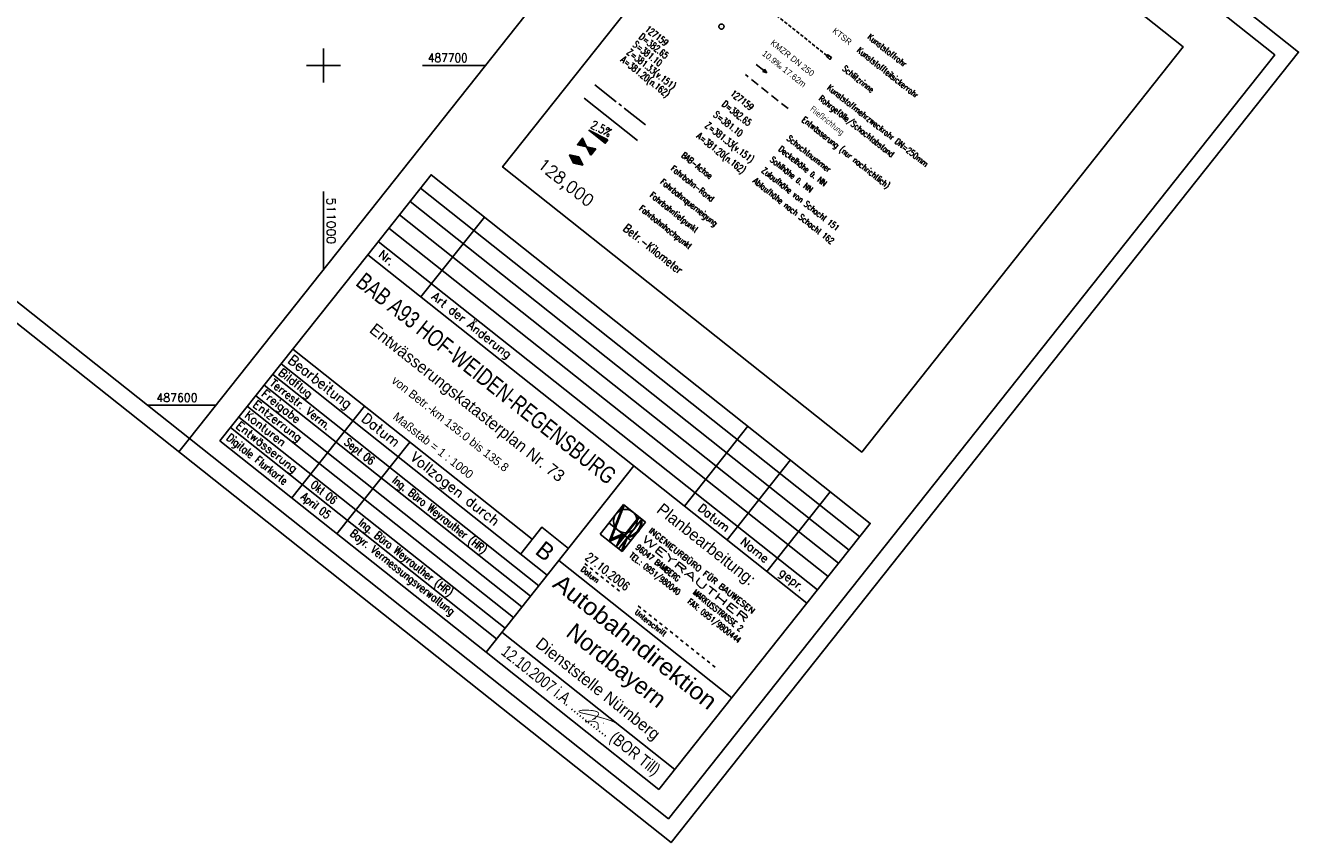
# Model space of a CAD drawing. Extents: x 510213 to 511287, y 487471 to 488410.
# Tile 7 of 8: x 510912 to 511287, y 487471 to 487712. Entities that reach past the tile are written whole.
import ezdxf
from ezdxf.enums import TextEntityAlignment as Align

# ---------------------------------------------------------------- set-up
doc = ezdxf.new("R2010")
doc.units = 0
doc.header["$LTSCALE"] = 10
doc.header["$MEASUREMENT"] = 0
for name, pattern in [('ACHSE', [5.5, 4, -0.5, 0.5, -0.5]), ('LT00', [0]), ('LT01', [0.2, 0.1, -0.1]), ('LT17', [0.15, 0.1, -0.05]), ('STRICHLINIE2', [0.375, 0.25, -0.125])]:
    doc.linetypes.add(name, pattern=pattern)
doc.layers.get('0').update_dxf_attribs({"linetype": 'LT00'})
for name, color, linetype in [('---Unterschrift_Till', 7, 'LT00'), ('--HALTUNGSBESCHRIFT', 140, 'Continuous'), ('--SCHACHTBESCHRIFT', 5, 'Continuous'), ('--ZEICHENERKLÄR', 7, 'Continuous'), ('-BESCH-nachrichtlich', 81, 'STRICHLINIE2'), ('-Halt-Pfeil', 4, 'LT00'), ('025', 7, 'Continuous'), ('035', 250, 'Continuous'), ('050', 250, 'Continuous'), ('070', 155, 'Continuous'), ('A-TEXT-KILOMETER', 30, 'LT17'), ('AX-020', 250, 'ACHSE'), ('HTP_WEST', 11, 'LT00'), ('QUER_OST', 11, 'LT00'), ('RAHMEN', 250, 'Continuous'), ('SCHLITZRINNE-KATASTER', 182, 'LT17'), ('STAT_500', 250, 'LT00'), ('V_AFBR_BAB', 250, 'LT00'), ('V_KA_PRUF', 182, 'LT00'), ('V_RASTER', 250, 'LT00'), ('V_SINKK', 182, 'LT00')]:
    doc.layers.add(name, color=color, linetype=linetype)
doc.styles.add('Haltungsbeschriftung', font='ARIAL.TTF', dxfattribs={"width": 0.75})
doc.styles.add('Kilometrierung', font='romans.shx')
doc.styles.add('ROMAND', font='romand', dxfattribs={"height": 0.3})
doc.styles.add('ROMANS', font='romans.shx')
doc.styles.add('schachtbeschriftung', font='romans.shx', dxfattribs={"width": 0.75, "height": 0.2})
doc.styles.get("Standard").update_dxf_attribs({"font": 'romans.shx', "width": 0.8})
doc.styles.add('UNIR-H', font='unir_h.shx', dxfattribs={"width": 0.8})

# ---------------------------------------------------------------- blocks, each defined once
blk = doc.blocks.new('SYMB0071')
at = {"color": 0, "linetype": 'ByBlock'}
for p, q in [((-0.5, 0), (0, 0.25)), ((0, -0.25), (-0.5, 0)), ((-0.5, 0), (-0.5, 0)), ((-0.48, -0.01), (-0.48, 0.01)), ((-0.46, -0.02), (-0.46, 0.02)), ((-0.44, -0.03), (-0.44, 0.03)), ((-0.42, -0.04), (-0.42, 0.04)), ((-0.4, -0.05), (-0.4, 0.05)), ((-0.38, -0.06), (-0.38, 0.06)), ((-0.36, -0.07), (-0.36, 0.07)), ((-0.34, -0.08), (-0.34, 0.08)), ((-0.32, -0.09), (-0.32, 0.09)), ((-0.3, -0.1), (-0.3, 0.1)), ((-0.28, -0.11), (-0.28, 0.11)), ((-0.26, -0.12), (-0.26, 0.12)), ((-0.24, -0.13), (-0.24, 0.13)), ((-0.22, -0.14), (-0.22, 0.14)), ((-0.2, -0.15), (-0.2, 0.15)), ((-0.18, -0.16), (-0.18, 0.16)), ((-0.16, -0.17), (-0.16, 0.17)), ((-0.14, -0.18), (-0.14, 0.18)), ((-0.12, -0.19), (-0.12, 0.19)), ((-0.1, -0.2), (-0.1, 0.2)), ((-0.08, -0.21), (-0.08, 0.21)), ((-0.06, -0.22), (-0.06, 0.22)), ((-0.04, -0.23), (-0.04, 0.23)), ((-0.02, -0.24), (-0.02, 0.24)), ((0, 0.25), (0.5, 0)), ((0, -0.25), (0, 0.25)), ((0.5, 0), (0, -0.25)), ((0.02, -0.24), (0.02, 0.24)), ((0.04, -0.23), (0.04, 0.23)), ((0.06, -0.22), (0.06, 0.22)), ((0.08, -0.21), (0.08, 0.21)), ((0.1, -0.2), (0.1, 0.2)), ((0.12, -0.19), (0.12, 0.19)), ((0.14, -0.18), (0.14, 0.18)), ((0.16, -0.17), (0.16, 0.17)), ((0.18, -0.16), (0.18, 0.16)), ((0.2, -0.15), (0.2, 0.15)), ((0.22, -0.14), (0.22, 0.14)), ((0.24, -0.13), (0.24, 0.13)), ((0.26, -0.12), (0.26, 0.12)), ((0.28, -0.11), (0.28, 0.11)), ((0.3, -0.1), (0.3, 0.1)), ((0.32, -0.09), (0.32, 0.09)), ((0.34, -0.08), (0.34, 0.08)), ((0.36, -0.07), (0.36, 0.07)), ((0.38, -0.06), (0.38, 0.06)), ((0.4, -0.05), (0.4, 0.05)), ((0.42, -0.04), (0.42, 0.04)), ((0.44, -0.03), (0.44, 0.03)), ((0.46, -0.02), (0.46, 0.02)), ((0.48, -0.01), (0.48, 0.01))]:
    blk.add_line(p, q, dxfattribs=at)
blk = doc.blocks.new('SYMB0072')
at = {"color": 0, "linetype": 'ByBlock'}
for p, q in [((-0.5, -0.25), (-0.5, 0.25)), ((-0.5, 0.25), (0, 0)), ((-0.5, -0.25), (-0.5, 0.25)), ((0, 0), (-0.5, -0.25)), ((-0.48, -0.24), (-0.48, 0.24)), ((-0.46, -0.23), (-0.46, 0.23)), ((-0.44, -0.22), (-0.44, 0.22)), ((-0.42, -0.21), (-0.42, 0.21)), ((-0.4, -0.2), (-0.4, 0.2)), ((-0.38, -0.19), (-0.38, 0.19)), ((-0.36, -0.18), (-0.36, 0.18)), ((-0.34, -0.17), (-0.34, 0.17)), ((-0.32, -0.16), (-0.32, 0.16)), ((-0.3, -0.15), (-0.3, 0.15)), ((-0.28, -0.14), (-0.28, 0.14)), ((-0.26, -0.13), (-0.26, 0.13)), ((-0.24, -0.12), (-0.24, 0.12)), ((-0.22, -0.11), (-0.22, 0.11)), ((-0.2, -0.1), (-0.2, 0.1)), ((-0.18, -0.09), (-0.18, 0.09)), ((-0.16, -0.08), (-0.16, 0.08)), ((-0.14, -0.07), (-0.14, 0.07)), ((-0.12, -0.06), (-0.12, 0.06)), ((-0.1, -0.05), (-0.1, 0.05)), ((-0.08, -0.04), (-0.08, 0.04)), ((-0.06, -0.03), (-0.06, 0.03)), ((-0.04, -0.02), (-0.04, 0.02)), ((-0.02, -0.01), (-0.02, 0.01)), ((0.02, -0.01), (0.02, 0.01)), ((0.04, -0.02), (0.04, 0.02)), ((0.06, -0.03), (0.06, 0.03)), ((0.08, -0.04), (0.08, 0.04)), ((0.1, -0.05), (0.1, 0.05)), ((0.12, -0.06), (0.12, 0.06)), ((0.14, -0.07), (0.14, 0.07)), ((0.16, -0.08), (0.16, 0.08)), ((0.18, -0.09), (0.18, 0.09)), ((0.2, -0.1), (0.2, 0.1)), ((0.22, -0.11), (0.22, 0.11)), ((0.24, -0.12), (0.24, 0.12)), ((0.26, -0.13), (0.26, 0.13)), ((0.28, -0.14), (0.28, 0.14)), ((0.3, -0.15), (0.3, 0.15)), ((0.32, -0.16), (0.32, 0.16)), ((0.34, -0.17), (0.34, 0.17)), ((0.36, -0.18), (0.36, 0.18)), ((0.38, -0.19), (0.38, 0.19)), ((0.4, -0.2), (0.4, 0.2)), ((0.42, -0.21), (0.42, 0.21)), ((0.44, -0.22), (0.44, 0.22)), ((0.46, -0.23), (0.46, 0.23)), ((0.48, -0.24), (0.48, 0.24)), ((0.5, -0.25), (0.5, 0.25))]:
    blk.add_line(p, q, dxfattribs=at)
blk.add_lwpolyline([(0, 0), (0.5, 0.25), (0.5, -0.25), (0, 0)], dxfattribs=at)
blk = doc.blocks.new('SYMB0652')
at = {"color": 0, "linetype": 'ByBlock'}
blk.add_lwpolyline([(-0.15, -0.075), (0.15, -0.075), (0.15, 0.075), (-0.15, 0.075), (-0.15, -0.075)], dxfattribs=at)
blk = doc.blocks.new('SYMB0070')
at = {"color": 0, "linetype": 'ByBlock'}
for p, q in [((-0.5, 0), (0.2, 0)), ((0.5, 0), (0.2, 0.1)), ((0.2, 0.1), (0.2, 0)), ((0.468, 0), (0.21, 0.086)), ((0.21, 0.086), (0.21, -0.086)), ((0.21, -0.086), (0.468, 0)), ((0.22, -0.072), (0.437, 0)), ((0.23, -0.058), (0.405, 0)), ((0.24, -0.045), (0.374, 0)), ((0.342, 0), (0.25, 0.031)), ((0.25, 0.031), (0.25, -0.031)), ((0.25, -0.031), (0.342, 0)), ((0.26, -0.017), (0.31, 0)), ((0.27, -0.003), (0.279, 0))]:
    blk.add_line(p, q, dxfattribs=at)
for points in [[(0.2, 0), (0.2, -0.1), (0.5, 0)], [(0.437, 0), (0.22, 0.072), (0.22, -0.072)], [(0.405, 0), (0.23, 0.058), (0.23, -0.058)], [(0.374, 0), (0.24, 0.045), (0.24, -0.045)], [(0.31, 0), (0.26, 0.017), (0.26, -0.017)], [(0.279, 0), (0.27, 0.003), (0.27, -0.003)]]:
    blk.add_lwpolyline(points, dxfattribs=at)
blk = doc.blocks.new('SYMB0003')
at = {"color": 0, "linetype": 'ByBlock'}
for p, q in [((-0.015712, 0), (0.010166, 0.012015)), ((0, -0.021257), (-0.015712, 0)), ((0.010166, 0.012015), (0, -0.021257))]:
    blk.add_line(p, q, dxfattribs=at)
for points in [[(-0.031395, 0.499013), (-0.093691, 0.491144), (-0.154509, 0.475528), (-0.21289, 0.452414), (-0.267913, 0.422164), (-0.318712, 0.385257), (-0.364484, 0.342274), (-0.404509, 0.293893), (-0.438154, 0.240877), (-0.464888, 0.184062), (-0.484292, 0.124345), (-0.496058, 0.062667), (-0.5, 0)], [(-0.5, 0), (-0.496058, -0.062667), (-0.484292, -0.124345), (-0.464888, -0.184062), (-0.438154, -0.240877), (-0.404509, -0.293893), (-0.364485, -0.342274), (-0.318712, -0.385257), (-0.267914, -0.422164), (-0.21289, -0.452414), (-0.154509, -0.475529), (-0.093691, -0.491144), (-0.031395, -0.499014), (0.031395, -0.499014)], [(0.5, 0), (0.496057, 0.062667), (0.484292, 0.124345), (0.464888, 0.184062), (0.438153, 0.240877), (0.404509, 0.293893), (0.364484, 0.342274), (0.318712, 0.385257), (0.267913, 0.422164), (0.21289, 0.452414), (0.154509, 0.475528), (0.093691, 0.491144), (0.031395, 0.499013), (-0.031395, 0.499013)], [(0.031395, -0.499014), (0.093691, -0.491144), (0.154509, -0.475529), (0.21289, -0.452414), (0.267914, -0.422164), (0.318712, -0.385257), (0.364485, -0.342274), (0.404509, -0.293893), (0.438154, -0.240877), (0.464889, -0.184062), (0.484292, -0.124345), (0.496058, -0.062667), (0.5, 0)]]:
    blk.add_lwpolyline(points, dxfattribs=at)
blk = doc.blocks.new('Unterschrift Till')
at = {"layer": '---Unterschrift_Till', "const_width": 0.025, "flags": 128}
blk.add_lwpolyline([(-2.194, 0.479), (-2.202, 0.469), (-2.208, 0.462), (-2.213, 0.455), (-2.217, 0.45), (-2.221, 0.445), (-2.224, 0.441), (-2.226, 0.438), (-2.229, 0.434), (-2.231, 0.431), (-2.233, 0.428), (-2.235, 0.425), (-2.238, 0.422), (-2.24, 0.419), (-2.242, 0.416), (-2.244, 0.413), (-2.247, 0.41), (-2.249, 0.406), (-2.251, 0.402), (-2.252, 0.399), (-2.254, 0.395), (-2.255, 0.392), (-2.257, 0.389), (-2.257, 0.387), (-2.258, 0.385), (-2.258, 0.384), (-2.258, 0.385), (-2.257, 0.386), (-2.256, 0.387), (-2.255, 0.39), (-2.253, 0.393), (-2.252, 0.398), (-2.25, 0.403), (-2.247, 0.409), (-2.245, 0.416), (-2.243, 0.424), (-2.24, 0.432), (-2.238, 0.44), (-2.235, 0.448), (-2.233, 0.456), (-2.23, 0.464), (-2.228, 0.472), (-2.226, 0.48), (-2.224, 0.487), (-2.222, 0.494), (-2.221, 0.501), (-2.219, 0.507), (-2.218, 0.514), (-2.217, 0.52), (-2.215, 0.526), (-2.214, 0.532), (-2.213, 0.538), (-2.212, 0.544), (-2.212, 0.55), (-2.211, 0.555), (-2.21, 0.561), (-2.21, 0.567), (-2.209, 0.573), (-2.209, 0.578), (-2.208, 0.584), (-2.208, 0.59), (-2.208, 0.595), (-2.208, 0.601), (-2.208, 0.606), (-2.209, 0.611), (-2.209, 0.615), (-2.21, 0.62), (-2.211, 0.624), (-2.212, 0.628), (-2.213, 0.632), (-2.214, 0.635), (-2.216, 0.638), (-2.217, 0.641), (-2.219, 0.643), (-2.22, 0.646), (-2.222, 0.648), (-2.224, 0.65), (-2.226, 0.651), (-2.228, 0.653), (-2.23, 0.654), (-2.232, 0.655), (-2.234, 0.656), (-2.236, 0.657), (-2.239, 0.658), (-2.241, 0.659), (-2.244, 0.66), (-2.246, 0.66), (-2.249, 0.661), (-2.252, 0.661), (-2.255, 0.662), (-2.259, 0.662), (-2.262, 0.662), (-2.266, 0.662), (-2.269, 0.662), (-2.273, 0.662), (-2.277, 0.661), (-2.281, 0.661), (-2.285, 0.66), (-2.289, 0.659), (-2.293, 0.659), (-2.298, 0.658), (-2.302, 0.657), (-2.306, 0.656), (-2.31, 0.654), (-2.314, 0.653), (-2.319, 0.652), (-2.323, 0.65), (-2.327, 0.649), (-2.331, 0.647), (-2.334, 0.646), (-2.338, 0.644), (-2.342, 0.643), (-2.346, 0.641), (-2.349, 0.639), (-2.353, 0.638), (-2.356, 0.636), (-2.359, 0.634), (-2.363, 0.633), (-2.366, 0.631), (-2.37, 0.629), (-2.374, 0.627), (-2.377, 0.626), (-2.381, 0.624), (-2.385, 0.622), (-2.389, 0.62), (-2.393, 0.617), (-2.397, 0.615), (-2.402, 0.613), (-2.406, 0.611), (-2.41, 0.608), (-2.414, 0.606), (-2.419, 0.603), (-2.424, 0.6), (-2.429, 0.597), (-2.434, 0.593), (-2.441, 0.589), (-2.447, 0.585), (-2.455, 0.58), (-2.463, 0.574), (-2.472, 0.569), (-2.48, 0.563), (-2.489, 0.557), (-2.498, 0.552), (-2.506, 0.546), (-2.514, 0.541), (-2.522, 0.536), (-2.529, 0.531), (-2.535, 0.527), (-2.541, 0.522), (-2.547, 0.518), (-2.552, 0.515), (-2.557, 0.511), (-2.562, 0.507), (-2.566, 0.504), (-2.57, 0.501), (-2.574, 0.497), (-2.578, 0.494), (-2.582, 0.491), (-2.586, 0.488), (-2.59, 0.485), (-2.593, 0.482), (-2.597, 0.479), (-2.6, 0.477), (-2.604, 0.474), (-2.607, 0.471), (-2.611, 0.469), (-2.614, 0.466), (-2.617, 0.463), (-2.621, 0.461), (-2.624, 0.458), (-2.628, 0.455), (-2.631, 0.452), (-2.635, 0.449), (-2.638, 0.446), (-2.641, 0.442), (-2.645, 0.439), (-2.648, 0.436), (-2.652, 0.432), (-2.656, 0.429), (-2.659, 0.426), (-2.663, 0.422), (-2.666, 0.419), (-2.669, 0.415), (-2.672, 0.412), (-2.675, 0.409), (-2.678, 0.405), (-2.681, 0.402), (-2.683, 0.399), (-2.685, 0.397), (-2.688, 0.394), (-2.69, 0.391), (-2.692, 0.389), (-2.694, 0.386), (-2.696, 0.384), (-2.698, 0.381), (-2.7, 0.379), (-2.702, 0.377), (-2.704, 0.375), (-2.706, 0.372), (-2.708, 0.37), (-2.71, 0.368), (-2.711, 0.366), (-2.713, 0.363), (-2.714, 0.361), (-2.715, 0.359), (-2.716, 0.356), (-2.717, 0.354), (-2.718, 0.352), (-2.719, 0.35), (-2.719, 0.348), (-2.72, 0.346), (-2.72, 0.345), (-2.72, 0.343), (-2.72, 0.342), (-2.72, 0.34), (-2.719, 0.339), (-2.718, 0.338), (-2.718, 0.337), (-2.717, 0.336), (-2.715, 0.335), (-2.714, 0.334), (-2.713, 0.333), (-2.711, 0.332), (-2.71, 0.331), (-2.708, 0.331), (-2.707, 0.33), (-2.705, 0.33), (-2.704, 0.33), (-2.702, 0.33), (-2.701, 0.33), (-2.699, 0.33), (-2.697, 0.33), (-2.696, 0.33), (-2.694, 0.33), (-2.692, 0.33), (-2.69, 0.33), (-2.688, 0.33), (-2.686, 0.33), (-2.683, 0.331), (-2.681, 0.331), (-2.678, 0.331), (-2.675, 0.332), (-2.672, 0.333), (-2.668, 0.334), (-2.664, 0.335), (-2.66, 0.337), (-2.655, 0.338), (-2.649, 0.341), (-2.643, 0.343), (-2.635, 0.346), (-2.628, 0.35), (-2.619, 0.354), (-2.61, 0.358), (-2.6, 0.362), (-2.59, 0.367), (-2.58, 0.372), (-2.57, 0.377), (-2.559, 0.382), (-2.548, 0.388), (-2.537, 0.393), (-2.526, 0.399), (-2.515, 0.404), (-2.504, 0.41), (-2.492, 0.415), (-2.481, 0.421), (-2.47, 0.427), (-2.458, 0.432), (-2.447, 0.438), (-2.436, 0.444), (-2.425, 0.449), (-2.414, 0.454), (-2.403, 0.459), (-2.393, 0.464), (-2.383, 0.469), (-2.374, 0.473), (-2.364, 0.478), (-2.355, 0.482), (-2.347, 0.486), (-2.338, 0.49), (-2.33, 0.494), (-2.321, 0.497), (-2.313, 0.501), (-2.305, 0.505), (-2.297, 0.509), (-2.288, 0.513), (-2.28, 0.516), (-2.271, 0.52), (-2.262, 0.524), (-2.254, 0.528), (-2.244, 0.532), (-2.235, 0.537), (-2.225, 0.541), (-2.216, 0.545), (-2.205, 0.549), (-2.195, 0.554), (-2.184, 0.558), (-2.174, 0.563), (-2.163, 0.568), (-2.151, 0.572), (-2.14, 0.577), (-2.129, 0.582), (-2.118, 0.587), (-2.107, 0.591), (-2.096, 0.596), (-2.086, 0.6), (-2.076, 0.604), (-2.066, 0.608), (-2.057, 0.612), (-2.048, 0.616), (-2.039, 0.619), (-2.031, 0.623), (-2.022, 0.626), (-2.014, 0.629), (-2.006, 0.633), (-1.997, 0.636), (-1.989, 0.64), (-1.98, 0.643), (-1.971, 0.646), (-1.962, 0.65), (-1.953, 0.653), (-1.943, 0.657), (-1.933, 0.661), (-1.923, 0.665), (-1.912, 0.669), (-1.902, 0.673), (-1.891, 0.677), (-1.88, 0.681), (-1.87, 0.685), (-1.86, 0.688), (-1.851, 0.692), (-1.842, 0.695), (-1.833, 0.698), (-1.825, 0.701), (-1.817, 0.703), (-1.809, 0.706), (-1.801, 0.708), (-1.793, 0.711), (-1.785, 0.713), (-1.777, 0.715), (-1.769, 0.717), (-1.762, 0.719), (-1.754, 0.721), (-1.747, 0.723), (-1.739, 0.725), (-1.732, 0.727), (-1.726, 0.729), (-1.719, 0.731), (-1.714, 0.731), (-1.709, 0.732), (-1.706, 0.731), (-1.704, 0.728), (-1.703, 0.725), (-1.705, 0.719)], dxfattribs=at)
blk.add_lwpolyline([(-2.338, 0.213, -0.009753), (-2.349, 0.213, -0.012873), (-2.357, 0.213, -0.000058), (-2.363, 0.214, -0.000395), (-2.363, 0.214, -0.003084), (-2.366, 0.214, -0.002987), (-2.369, 0.214, -0.121908), (-2.37, 0.215, -0.078365), (-2.372, 0.216, -0.169129), (-2.373, 0.218, -0.093053), (-2.372, 0.223, -0.048138), (-2.369, 0.228, -0.056178), (-2.366, 0.232, -0.016049), (-2.362, 0.235, 0.015861), (-2.359, 0.239, 0.023961), (-2.346, 0.253, -0.019597), (-2.331, 0.27, -0.016685), (-2.31, 0.29, -0.012958), (-2.281, 0.314, -0.012002), (-2.255, 0.335, -0.011524), (-2.226, 0.355, -0.011371), (-2.203, 0.37, -0.011002), (-2.178, 0.384, -0.019211), (-2.152, 0.397, -0.024277), (-2.13, 0.405, -0.018479), (-2.119, 0.408, -0.020969), (-2.11, 0.41, -0.037055), (-2.098, 0.411, -0.031487), (-2.085, 0.411, -0.034214), (-2.073, 0.409, -0.038344), (-2.063, 0.405, -0.027683), (-2.053, 0.4, -0.027965), (-2.044, 0.395, -0.023542), (-2.033, 0.386, -0.046995), (-2.028, 0.381, -0.007241), (-2.021, 0.372, -0.008919), (-2.017, 0.365, -0.000473), (-2.012, 0.358, 0.000599), (-2.007, 0.352, 0.001303), (-1.998, 0.338, 0.014886), (-1.997, 0.337, 0.023743), (-1.997, 0.337, 0.000688), (-1.988, 0.327, 0.002539), (-1.982, 0.321, 0.002137), (-1.975, 0.314, 0.108696), (-1.969, 0.311, 0.076722), (-1.96, 0.309, 0.135898), (-1.956, 0.31, 0.088438), (-1.95, 0.314)], format="xyb", dxfattribs=at)
at = {"layer": '---Unterschrift_Till', "flags": 128}
blk.add_lwpolyline([(-1.928, 0.508, 0.025, 0.012, 0), (-1.951, 0.519, 0.008, 0.008, 0), (-1.93, 0.521, 0.008, 0.008, 0)], format="xyseb", dxfattribs=at)

msp = doc.modelspace()

# ---------------------------------------------------------------- linework, layer by layer
at = {"layer": '-BESCH-nachrichtlich'}
msp.add_line((511136.75, 487687.3), (511124.14, 487697.31), dxfattribs=at)
at = {"layer": '025'}
for p, q in [((511028.56, 487663.9), (511157.79, 487561.32)), ((511025.45, 487659.98), (511154.68, 487557.4)), ((511022.34, 487656.07), (511151.57, 487553.49)), ((511028.68, 487631.89), (511047.33, 487655.38)), ((511019.23, 487652.15), (511148.47, 487549.57)), ((510985.04, 487609.07), (511063.36, 487546.9)), ((510982.55, 487605.94), (511060.87, 487543.77)), ((510980.06, 487602.81), (511058.39, 487540.64)), ((510975.09, 487596.54), (511053.41, 487534.37)), ((510977.58, 487599.68), (511055.9, 487537.5)), ((510972.6, 487593.41), (511050.93, 487531.24)), ((511106.22, 487570.34), (511124.87, 487593.83)), ((511118.75, 487560.39), (511137.4, 487583.89)), ((511130.5, 487551.06), (511149.15, 487574.56)), ((511081.39, 487562.09), (511088.28, 487570.78)), ((511088.28, 487570.78), (511084.1, 487559.94)), ((511088.51, 487570.6), (511084.68, 487560.67)), ((511088.26, 487569.93), (511087.68, 487569.21)), ((511088.34, 487570.15), (511087.76, 487569.42)), ((511088.42, 487570.37), (511087.85, 487569.64)), ((511088.51, 487570.58), (511087.93, 487569.86)), ((511088.46, 487570.64), (511088.01, 487570.07)), ((511088.41, 487570.68), (511088.1, 487570.29)), ((511088.41, 487570.68), (511088.1, 487570.29)), ((511088.35, 487570.72), (511088.18, 487570.51)), ((511088.35, 487570.72), (511088.18, 487570.51)), ((511088.35, 487570.72), (511088.18, 487570.51)), ((511088.28, 487570.78), (511094.8, 487565.61)), ((511093.03, 487567.01), (511086.14, 487558.32)), ((511093.02, 487567.02), (511086.17, 487558.38)), ((511086.83, 487566.25), (511086.26, 487565.52)), ((511086.27, 487558.63), (511092.97, 487567.07)), ((511086.92, 487566.47), (511086.34, 487565.74)), ((511092.92, 487567.11), (511086.38, 487558.87)), ((511087, 487566.68), (511086.42, 487565.96)), ((511086.48, 487559.12), (511092.87, 487567.16)), ((511087.09, 487566.9), (511086.51, 487566.17)), ((511087.17, 487567.12), (511086.59, 487566.39)), ((511087.25, 487567.33), (511086.67, 487566.61)), ((511087.34, 487567.55), (511086.76, 487566.82)), ((511093.71, 487566.47), (511086.82, 487557.79)), ((511087.42, 487567.77), (511086.84, 487567.04)), ((511087.5, 487567.98), (511086.93, 487567.26)), ((511087.59, 487568.2), (511087.01, 487567.47)), ((511087.67, 487568.42), (511087.09, 487567.69)), ((511087.75, 487568.63), (511087.18, 487567.91)), ((511087.22, 487560.13), (511092.82, 487567.18)), ((511087.84, 487568.85), (511087.26, 487568.12)), ((511087.92, 487569.07), (511087.34, 487568.34)), ((511088, 487569.27), (511087.43, 487568.56)), ((511088.09, 487569.5), (511087.51, 487568.77)), ((511088.17, 487569.72), (511087.59, 487568.99)), ((511093.44, 487566.02), (511093.72, 487566.37)), ((511093.44, 487565.91), (511093.72, 487566.27)), ((511093.44, 487565.8), (511093.73, 487566.16)), ((511083.98, 487565.35), (511090.49, 487560.18)), ((511085.33, 487562.35), (511084.75, 487561.62)), ((511085.41, 487562.56), (511084.84, 487561.84)), ((511085.5, 487562.78), (511084.92, 487562.05)), ((511085.58, 487563), (511085, 487562.27)), ((511085.66, 487563.21), (511085.09, 487562.49)), ((511085.75, 487563.43), (511085.17, 487562.7)), ((511085.83, 487563.65), (511085.25, 487562.92)), ((511085.92, 487563.86), (511085.34, 487563.14)), ((511086, 487564.08), (511085.42, 487563.35)), ((511086.08, 487564.3), (511085.5, 487563.57)), ((511086.17, 487564.52), (511085.59, 487563.79)), ((511086.25, 487564.73), (511085.67, 487564)), ((511086.33, 487564.95), (511085.76, 487564.22)), ((511086.42, 487565.17), (511085.84, 487564.44)), ((511086.5, 487565.38), (511085.92, 487564.65)), ((511086.58, 487565.6), (511086.01, 487564.87)), ((511086.67, 487565.82), (511086.09, 487565.09)), ((511086.75, 487566.03), (511086.17, 487565.3)), ((511094.8, 487565.61), (511087.9, 487556.92)), ((511091.87, 487562.48), (511091.22, 487561.67)), ((511091.4, 487561.78), (511093.45, 487564.36)), ((511093.37, 487564.16), (511091.58, 487561.9)), ((511093.27, 487563.91), (511091.8, 487562.06)), ((511093.11, 487563.61), (511092.06, 487562.27)), ((511092.84, 487563.71), (511093.51, 487564.55)), ((511093, 487564.02), (511093.56, 487564.73)), ((511093.11, 487564.26), (511093.6, 487564.89)), ((511093.18, 487564.47), (511093.63, 487565.04)), ((511093.24, 487564.66), (511093.66, 487565.19)), ((511093.29, 487564.83), (511093.68, 487565.32)), ((511093.33, 487564.99), (511093.7, 487565.46)), ((511093.36, 487565.14), (511093.71, 487565.58)), ((511093.38, 487565.28), (511093.72, 487565.71)), ((511093.4, 487565.42), (511093.73, 487565.83)), ((511093.42, 487565.55), (511093.73, 487565.94)), ((511093.43, 487565.67), (511093.73, 487566.05)), ((511087.9, 487556.92), (511081.39, 487562.09)), ((511084.1, 487559.94), (511087.47, 487561.4)), ((511084.71, 487560.67), (511084.14, 487559.95)), ((511084.74, 487560.83), (511084.17, 487560.1)), ((511084.83, 487561.05), (511084.25, 487560.32)), ((511084.84, 487560.73), (511084.27, 487560.01)), ((511084.91, 487561.26), (511084.33, 487560.54)), ((511084.98, 487560.79), (511084.41, 487560.07)), ((511085, 487561.48), (511084.42, 487560.75)), ((511085.08, 487561.7), (511084.5, 487560.97)), ((511085.11, 487560.85), (511084.54, 487560.13)), ((511085.16, 487561.91), (511084.59, 487561.19)), ((511085.25, 487562.13), (511084.67, 487561.4)), ((511084.68, 487560.67), (511088.05, 487562.12)), ((511085.25, 487560.91), (511084.68, 487560.19)), ((511085.38, 487560.96), (511084.81, 487560.25)), ((511085.52, 487561.02), (511084.95, 487560.31)), ((511085.65, 487561.08), (511085.08, 487560.36)), ((511085.79, 487561.14), (511085.22, 487560.42)), ((511085.92, 487561.2), (511085.35, 487560.48)), ((511086.06, 487561.26), (511085.49, 487560.54)), ((511086.19, 487561.31), (511085.62, 487560.6)), ((511086.33, 487561.37), (511085.76, 487560.66)), ((511086.46, 487561.43), (511085.89, 487560.71)), ((511086.6, 487561.49), (511086.03, 487560.77)), ((511087.47, 487561.4), (511086.14, 487558.32)), ((511086.73, 487561.55), (511086.16, 487560.83)), ((511086.27, 487558.63), (511086.27, 487558.63)), ((511086.87, 487561.61), (511086.3, 487560.89)), ((511087, 487561.67), (511086.43, 487560.95)), ((511086.48, 487559.12), (511086.48, 487559.12)), ((511087.14, 487561.72), (511086.57, 487561.01)), ((511087.25, 487560.19), (511086.59, 487559.36)), ((511087.34, 487560.43), (511086.69, 487559.61)), ((511087.27, 487561.78), (511086.7, 487561.07)), ((511087.44, 487560.66), (511086.8, 487559.85)), ((511087.41, 487561.84), (511086.84, 487561.12)), ((511087.54, 487560.89), (511086.9, 487560.09)), ((511087.54, 487561.9), (511086.97, 487561.18)), ((511087.63, 487561.13), (511087.01, 487560.34)), ((511087.68, 487561.96), (511087.11, 487561.24)), ((511087.73, 487561.36), (511087.11, 487560.58)), ((511088.05, 487562.12), (511087.22, 487560.13)), ((511087.83, 487561.59), (511087.22, 487560.83)), ((511087.81, 487562.02), (511087.24, 487561.3)), ((511087.93, 487561.83), (511087.32, 487561.07)), ((511087.95, 487562.08), (511087.38, 487561.36)), ((511088.02, 487562.06), (511087.43, 487561.31)), ((511087.68, 487557.11), (511088.85, 487560.33)), ((511087.9, 487556.92), (511089.4, 487561.04)), ((511088.54, 487558.67), (511088, 487557.99)), ((511088.62, 487558.88), (511088.07, 487558.19)), ((511088.69, 487559.09), (511088.15, 487558.4)), ((511088.77, 487559.29), (511088.22, 487558.61)), ((511088.84, 487559.5), (511088.3, 487558.81)), ((511088.92, 487559.7), (511088.37, 487559.02)), ((511088.99, 487559.91), (511088.45, 487559.22)), ((511089.07, 487560.12), (511088.52, 487559.43)), ((511089.14, 487560.32), (511088.6, 487559.63)), ((511089.22, 487560.53), (511088.67, 487559.84)), ((511089.29, 487560.73), (511088.75, 487560.05)), ((511089.37, 487560.94), (511088.82, 487560.25)), ((511089.77, 487561.39), (511089.5, 487561.06)), ((511089.87, 487561.42), (511089.6, 487561.08)), ((511089.99, 487561.45), (511089.7, 487561.09)), ((511090.1, 487561.49), (511089.81, 487561.12)), ((511090.22, 487561.52), (511089.92, 487561.15)), ((511090.34, 487561.57), (511090.03, 487561.17)), ((511090.47, 487561.62), (511090.15, 487561.21)), ((511090.6, 487561.67), (511090.27, 487561.24)), ((511090.75, 487561.74), (511090.38, 487561.28)), ((511090.89, 487561.81), (511090.51, 487561.33)), ((511091.05, 487561.9), (511090.64, 487561.38)), ((511091.22, 487561.99), (511090.78, 487561.44)), ((511091.4, 487562.12), (511090.92, 487561.51)), ((511091.61, 487562.27), (511091.07, 487561.58)), ((511088.24, 487557.85), (511087.7, 487557.16)), ((511088.17, 487557.64), (511087.71, 487557.07)), ((511088.32, 487558.06), (511087.77, 487557.37)), ((511088.09, 487557.44), (511087.77, 487557.04)), ((511088.02, 487557.23), (511087.82, 487556.99)), ((511088.39, 487558.26), (511087.85, 487557.58)), ((511087.94, 487557.03), (511087.88, 487556.95)), ((511088.47, 487558.47), (511087.92, 487557.78))]:
    msp.add_line(p, q, dxfattribs=at)
at = {"layer": '025', "linetype": 'LT01'}
for p, q in [((511087.07, 487545.32), (511076.28, 487553.89)), ((511115.29, 487522.92), (511092.24, 487541.21))]:
    msp.add_line(p, q, dxfattribs=at)
at = {"layer": '025'}
msp.add_lwpolyline([(511147.3, 487789.37), (511253.04, 487705.44), (511158.42, 487586.23), (511052.68, 487670.16)], close=True, dxfattribs=at)
msp.add_circle((511088.84, 487565.91), 3.46, dxfattribs=at)
for centre, radius, start, end in [((511088.71, 487566.02), 5.03, 277.9642, 5.1524), ((511088.69, 487566.02), 4.75, 281.7829, 1.3312)]:
    msp.add_arc(centre, radius, start, end, dxfattribs=at)
at = {"layer": '035'}
for p, q in [((511016.12, 487648.24), (511145.36, 487545.65)), ((510987.52, 487612.21), (511065.85, 487550.04)), ((511012.08, 487599.72), (510990.64, 487572.71)), ((511025.42, 487589.18), (511003.96, 487562.14))]:
    msp.add_line(p, q, dxfattribs=at)
at = {"layer": '050'}
for p, q in [((510990.94, 487616.51), (511061.43, 487560.56)), ((511047.82, 487527.32), (511091.34, 487582.15)), ((511069.27, 487554.34), (511120.18, 487513.93)), ((511052.48, 487533.2), (511103.39, 487492.78))]:
    msp.add_line(p, q, dxfattribs=at)
msp.add_lwpolyline([(511058.02, 487556.25), (511064.23, 487564.08), (511072.06, 487557.87)], dxfattribs=at)
at = {"layer": '070'}
for p, q in [((510969.49, 487589.49), (511047.82, 487527.32)), ((511047.82, 487527.32), (511098.73, 487486.91))]:
    msp.add_line(p, q, dxfattribs=at)
for points in [[(511013.01, 487644.32), (511142.25, 487541.74), (511160.9, 487565.23), (511031.67, 487667.82), (511013.01, 487644.32)], [(511098.73, 487486.91), (511142.25, 487541.74), (511013.01, 487644.32), (510969.49, 487589.49)]]:
    msp.add_lwpolyline(points, dxfattribs=at)
at = {"layer": 'AX-020', "ltscale": 0.2}
msp.add_line((511079.83, 487694.31), (511095.49, 487681.88), dxfattribs=at)
at = {"layer": 'QUER_OST'}
for p, q in [((511078.14, 487680.93), (511078.13, 487680.92)), ((511078.34, 487680.76), (511078.38, 487680.8)), ((511078.44, 487680.68), (511078.5, 487680.74)), ((511078.62, 487680.68), (511078.55, 487680.59)), ((511078.73, 487680.62), (511078.65, 487680.51)), ((511078.75, 487680.43), (511078.86, 487680.56)), ((511078.85, 487680.35), (511078.97, 487680.5)), ((511079.1, 487680.44), (511078.96, 487680.27)), ((511079.21, 487680.38), (511079.06, 487680.18)), ((511079.17, 487680.1), (511079.33, 487680.31)), ((511079.27, 487680.02), (511079.45, 487680.25)), ((511079.57, 487680.19), (511079.37, 487679.94)), ((511079.69, 487680.13), (511079.47, 487679.86)), ((511079.58, 487679.77), (511079.81, 487680.07)), ((511079.68, 487679.69), (511079.93, 487680.01)), ((511080.05, 487679.95), (511079.78, 487679.61)), ((511080.17, 487679.89), (511079.89, 487679.53)), ((511079.99, 487679.45), (511080.29, 487679.82)), ((511080.09, 487679.37), (511080.41, 487679.76)), ((511080.53, 487679.7), (511080.2, 487679.28)), ((511080.65, 487679.64), (511080.3, 487679.2)), ((511080.4, 487679.12), (511080.77, 487679.58)), ((511080.51, 487679.04), (511080.89, 487679.52)), ((511081.01, 487679.46), (511080.61, 487678.95)), ((511081.13, 487679.4), (511080.71, 487678.87)), ((511080.82, 487678.79), (511081.25, 487679.33)), ((511080.92, 487678.71), (511081.37, 487679.27)), ((511081.49, 487679.21), (511081.02, 487678.63)), ((511081.61, 487679.15), (511081.12, 487678.55)), ((511081.23, 487678.46), (511081.73, 487679.09)), ((511081.33, 487678.38), (511081.84, 487679.03)), ((511081.97, 487678.97), (511081.44, 487678.3)), ((511082.08, 487678.91), (511081.54, 487678.22)), ((511081.64, 487678.13), (511082.2, 487678.84)), ((511081.74, 487678.05), (511082.32, 487678.78)), ((511082.44, 487678.72), (511081.85, 487677.97)), ((511082.56, 487678.66), (511081.95, 487677.89)), ((511082.06, 487677.81), (511082.68, 487678.6)), ((511082.16, 487677.73), (511082.8, 487678.54)), ((511082.92, 487678.48), (511082.26, 487677.64)), ((511083.04, 487678.42), (511082.36, 487677.56)), ((511082.47, 487677.48), (511083.16, 487678.35)), ((511082.57, 487677.4), (511083.28, 487678.29)), ((511083.4, 487678.23), (511082.67, 487677.32)), ((511083.52, 487678.17), (511082.78, 487677.23)), ((511082.88, 487677.15), (511083.64, 487678.11))]:
    msp.add_line(p, q, dxfattribs=at)
msp.add_lwpolyline([(511083.68, 487678.09), (511082.92, 487677.12), (511078.1, 487680.95), (511083.68, 487678.09)], dxfattribs=at)
at = {"layer": 'RAHMEN'}
msp.add_line((510957.4, 487586.32), (510960.51, 487590.24), dxfattribs=at)
for points in [[(510213.32, 488176.96), (511102.3, 487471.31), (511286.95, 487703.93), (510397.97, 488409.58), (510213.32, 488176.96)], [(510236.01, 488165.33), (510960.51, 487590.24), (511138.94, 487815.03), (510414.45, 488390.12), (510236.01, 488165.33)]]:
    msp.add_lwpolyline(points, dxfattribs=at)
at = {"layer": 'RAHMEN', "flags": 128}
msp.add_lwpolyline([(510960.51, 487590.24), (511101.49, 487478.33), (511279.93, 487703.12), (511138.94, 487815.03)], dxfattribs=at)
at = {"layer": 'SCHLITZRINNE-KATASTER'}
msp.add_line((511110.96, 487732.45), (511148.73, 487702.47), dxfattribs=at)
at = {"layer": 'V_AFBR_BAB'}
msp.add_line((511076.72, 487690.39), (511092.38, 487677.96), dxfattribs=at)
at = {"layer": 'V_RASTER'}
for p, q in [((511000, 487695), (511000, 487705)), ((511005, 487700), (510995, 487700)), ((511047.64, 487700), (511029.14, 487700)), ((511000, 487639.99), (511000, 487662.9)), ((510948.21, 487600), (510968.26, 487600))]:
    msp.add_line(p, q, dxfattribs=at)

# ---------------------------------------------------------------- block references
at = {"layer": '---Unterschrift_Till', "xscale": 10.00000000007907, "yscale": 9.999999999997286, "zscale": 10, "rotation": 321.5583083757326}
msp.add_blockref('Unterschrift Till', (511094.36, 487490.38), dxfattribs=at)
at = {"layer": '-Halt-Pfeil', "xscale": 4.000000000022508, "yscale": 4.000000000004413, "zscale": 4, "rotation": 321.5583083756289}
msp.add_blockref('SYMB0070', (511128.92, 487699.05), dxfattribs=at)
at = {"layer": 'HTP_WEST', "yscale": 4.999999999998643, "zscale": 5}
for name, p, xscale, rotation in [('SYMB0072', (511077.44, 487676.09), 5.000000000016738, 141.5583083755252), ('SYMB0071', (511074.33, 487672.18), 5.000000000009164, 321.5626199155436)]:
    msp.add_blockref(name, p, dxfattribs=dict(at, xscale=xscale, rotation=rotation))
at = {"layer": 'V_KA_PRUF', "xscale": 1.500000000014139, "yscale": 1.499999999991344, "zscale": 1.5, "rotation": 321.5583083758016}
msp.add_blockref('SYMB0003', (511117.12, 487711.45), dxfattribs=at)
at = {"layer": 'V_SINKK', "xscale": 4.500000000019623, "yscale": 4.500000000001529, "zscale": 4.5, "rotation": 321.5583083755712}
msp.add_blockref('SYMB0652', (511148.73, 487702.47), dxfattribs=at)

# ---------------------------------------------------------------- texts
at = {"layer": '--HALTUNGSBESCHRIFT', "style": 'Haltungsbeschriftung', "width": 0.95}
for s, p in [('KTSR', (511149.6, 487709.86)), ('KMZR DN 250', (511131.38, 487706.32)), ('10.9‰ 17.62m', (511128.89, 487703.19))]:
    msp.add_text(s, height=1.8, rotation=321.5583, dxfattribs=at).set_placement(p)
at = {"layer": '--SCHACHTBESCHRIFT', "style": 'schachtbeschriftung', "width": 0.75}
for s, p in [('D=382.65', (511092.64, 487708.08)), ('127159', (511094.43, 487710.34)), ('Z=381.33(v.151)', (511089.06, 487703.57)), ('S=381.10', (511090.85, 487705.82)), ('A=381.20(n.162)', (511087.27, 487701.31)), ('D=382.65', (511117.05, 487688.28)), ('127159', (511119.54, 487691.41)), ('S=381.10', (511114.56, 487685.15)), ('Z=381.33(v.151)', (511112.08, 487682.01)), ('A=381.20(n.162)', (511109.59, 487678.88))]:
    msp.add_text(s, height=2, rotation=321.5584, dxfattribs=at).set_placement(p)
at = {"layer": '--ZEICHENERKLÄR', "linetype": 'Continuous', "style": 'ROMANS', "width": 0.8}
for s, height, p in [('Kunststoffrohr', 1.8, (511159.9, 487708.06)), ('Kunststoffteilsickerrohr', 1.8, (511156.79, 487704.15)), ('Schlitzrinne', 1.8, (511152.5, 487698.75)), ('Kunststoffmehrzweckrohr DN=250mm', 1.8, (511148.03, 487693.11)), ('Rohrgefälle/Schachtabstand', 1.8, (511145.54, 487689.97)), ('Fließrichtung', 1.8, (511143.05, 487686.84)), ('Entwässerung (nur nachrichtlich)', 1.8, (511140.57, 487683.71)), ('Schachtnummer', 1.8, (511136.19, 487678.19)), ('Deckelhöhe ü. NN', 1.8, (511133.7, 487675.06)), ('BAB-Achse', 1.8, (511105.13, 487673.26)), ('Sohlhöhe ü. NN', 1.8, (511131.22, 487671.93)), ('Fahrbahn-Rand', 1.8, (511102.02, 487669.35)), ('Zulaufhöhe von Schacht 151', 1.8, (511128.73, 487668.8)), ('Fahrbahnquerneigung', 1.8, (511098.91, 487665.43)), ('Ablaufhöhe nach Schacht 162', 1.8, (511126.24, 487665.66)), ('Fahrbahntiefpunkt', 1.8, (511095.81, 487661.51)), ('Fahrbahnhochpunkt', 1.8, (511092.7, 487657.6)), ('Betr.-Kilometer', 2.5, (511087.95, 487651.61))]:
    msp.add_text(s, height=height, rotation=321.5583, dxfattribs=at).set_placement(p)
at = {"layer": '025'}
for s, height, style, p in [('Nr.', 2.5, 'ROMANS', (511015.9, 487643.94)), ('Art der Änderung', 2.5, 'ROMANS', (511031.57, 487631.51)), ('Bildflug', 2.4, 'ROMANS', (510986.44, 487609.24)), ('Freigabe', 2.4, 'ROMANS', (510981.47, 487602.97)), ('Entzerrung', 2.4, 'ROMANS', (510978.98, 487599.84)), ('Konturen', 2.4, 'ROMANS', (510976.49, 487596.7)), ('Entwässerung', 2.4, 'ROMANS', (510974.01, 487593.57)), ('Planbearbeitung:', 3.5, 'UNIR-H', (511097.74, 487568.74)), ('Datum', 2.5, 'ROMANS', (511109.89, 487569.33)), ('B', 5, 'UNIR-H', (511061.95, 487556.51)), ('Name', 2.5, 'ROMANS', (511122.43, 487559.39)), ('gepr.', 2.5, 'ROMANS', (511133.78, 487550.37))]:
    msp.add_text(s, height=height, rotation=321.5583, dxfattribs=dict(at, style=style)).set_placement(p)
at = {"layer": '025', "style": 'UNIR-H'}
for s, width, p in [('BAB A93 HOF-WEIDEN-REGENSBURG', 0.78, (511046.39, 487605.94)), ('Autobahndirektion', 1.095, (511090.19, 487528.43))]:
    msp.add_text(s, height=5, rotation=321.5583, dxfattribs=dict(at, width=width)).set_placement(p, align=Align.CENTER)
for s, height, p in [('Entwässerungskatasterplan Nr. 73', 3.5, (511041.23, 487599.45)), ('Maßstab = 1 : 1000', 2.5, (511031.52, 487587.21)), ('Nordbayern', 5, (511084.68, 487521.49)), ('Dienststelle Nürnberg', 3.5, (511079.72, 487515.23))]:
    msp.add_text(s, height=height, rotation=321.5583, dxfattribs=at).set_placement(p, align=Align.CENTER)
at = {"layer": '025', "style": 'ROMANS'}
for s, height, width, p in [('Terrestr. Verm.', 2.4, 0.9, (510983.95, 487606.1)), ('Digitale Flurkarte', 2.4, 0.8, (510971.18, 487590.01)), ('Sept 06', 2.4, 0.8, (511005.89, 487588.69)), ('Okt 06', 2.4, 0.8, (510995.94, 487576.16)), ('Ing. Büro Weyrauther (HR)', 2.4, 0.8, (511019.98, 487577.5)), ('April 05', 2.4, 0.8, (510993.11, 487572.6)), ('Ing. Büro Weyrauther (HR)', 2.4, 0.8, (511010.04, 487564.97)), ('Bayr. Vermessungsverwaltung', 2.4, 0.8, (511007.55, 487561.84)), ('INGENIEURBÜRO FÜR BAUWESEN', 1.75, 1.03, (511095.45, 487562.79)), ('96047 BAMBERG    MARKUSSTRASSE 2', 1.75, 0.81, (511091.68, 487557.87)), ('27.10.2006', 2.5, 0.8, (511076.78, 487554.89)), ('TEL.: 0951/980040   FAX: 0951/9800444', 1.75, 0.75, (511089.78, 487555.48))]:
    msp.add_text(s, height=height, rotation=321.5583, dxfattribs=dict(at, width=width)).set_placement(p)
at = {"layer": '025', "linetype": 'LT01', "style": 'ROMANS', "width": 0.8}
for s, p in [('Datum', (511075.55, 487551.4)), ('Unterschrift', (511091.41, 487538.81))]:
    msp.add_text(s, height=1.6, rotation=321.5583, dxfattribs=at).set_placement(p)
at = {"layer": '025', "insert": (511075.44, 487509.85), "char_height": 3.5, "width": 60.5418, "attachment_point": 5, "rotation": 321.5583, "style": 'UNIR-H'}
msp.add_mtext('12.10.2007 i.A. ............. {\\fArial|b0|i0|c0|p34;(BOR Till)}', dxfattribs=at)
at = {"layer": '035'}
for s, height, style, width, p in [('Bearbeitung', 3, 'ROMANS', 0.95, (510989.25, 487612.77)), ('WEYRAUTHER', 2.079, 'ROMAND', 2.2, (511093.43, 487560.24))]:
    msp.add_text(s, height=height, rotation=321.5583, dxfattribs=dict(at, style=style, width=width)).set_placement(p)
at = {"layer": '035', "style": 'ROMANS'}
for s, p in [('Datum', (511010.87, 487595.61)), ('Vollzogen durch', (511025.28, 487584.17))]:
    msp.add_text(s, height=3, rotation=321.5583, dxfattribs=at).set_placement(p)
at = {"layer": 'A-TEXT-KILOMETER', "style": 'Kilometrierung'}
msp.add_text('128,000', height=3.5, rotation=321.5583, dxfattribs=at).set_placement((511078.98, 487659.56), align=Align.MIDDLE_RIGHT)
at = {"layer": 'QUER_OST', "style": 'ROMANS', "width": 0.8}
msp.add_text('2.5%', height=2.5, rotation=332.8674, dxfattribs=at).set_placement((511078.34, 487681.73))
at = {"layer": 'STAT_500', "style": 'UNIR-H'}
msp.add_text('von Betr.-km 135.0 bis 135.8', height=2.5, rotation=321.5583, dxfattribs=at).set_placement((511036.55, 487593.54), align=Align.CENTER)
at = {"layer": 'V_RASTER'}
for s, rotation, width, p in [(' 487700', 359.9986, 0.911, (511029.14, 487701)), (' 511000', 269.9986, 1.058, (511001, 487662.9)), (' 487600', 359.9986, 0.941, (510949.21, 487601))]:
    msp.add_text(s, height=2.5, rotation=rotation, dxfattribs=dict(at, width=width)).set_placement(p)

doc.saveas('drawing.dxf')
